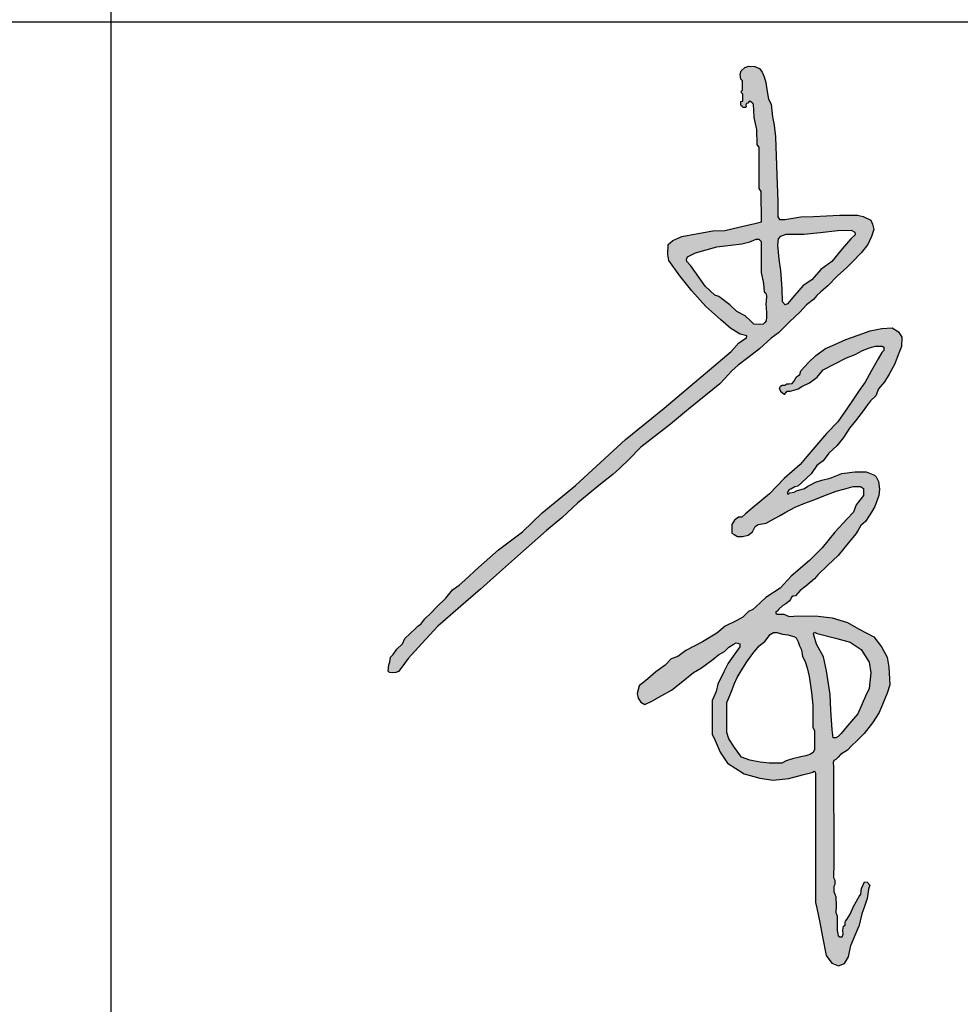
# Model space of a CAD drawing. Extents: x -302077 to 107904, y -9283 to 295706.
# Tile 28 of 256: x -169696 to -168971, y 2160 to 2919. Entities that reach past the tile are written whole.
import ezdxf

# ---------------------------------------------------------------- set-up
doc = ezdxf.new("R2010")
doc.units = 0
doc.header["$LTSCALE"] = 500
doc.header["$MEASUREMENT"] = 0
doc.layers.get('0').update_dxf_attribs({"linetype": 'CONTINUOUS'})
doc.layers.add('PUB_TITLE', color=4, linetype='CONTINUOUS')

# ---------------------------------------------------------------- blocks, each defined once
blk = doc.blocks.new('常凤杰')
h = blk.add_hatch(color=1)
h.paths.add_polyline_path([(-52.97, 629.66), (-52.66, 635.16), (-50.41, 637.63), (-45.91, 639.21), (-30.51, 639.21), (-16.01, 640.78), (-0.61, 642.45), (10.85, 642.8), (14.22, 641.11), (14.56, 638.76), (10.74, 635.27), (3.21, 626.4), (-6.07, 615.47), (-15.45, 608.31), (-23.43, 599.44), (-31.08, 594.5), (-38.47, 585.64), (-44.62, 578.3), (-46.71, 577.61), (-48.99, 580.18), (-49.39, 591.39), (-50.54, 607.6), (-51.97, 617.44)], flags=16)
h.paths.add_polyline_path([(-71.98, 634.9), (-69.77, 634.93), (-67.58, 632.91), (-67.58, 625.96), (-67.58, 616.98), (-67.58, 605.81), (-65.56, 596.11), (-64.95, 588.99), (-63.68, 587.72), (-63.11, 585.2), (-63.36, 580.58), (-63.5, 578.07), (-63.11, 571.17), (-62.87, 566.83), (-63.36, 563.65), (-64.38, 562.13), (-65.96, 560.61), (-69.31, 560.3), (-74.11, 560.74), (-76.64, 563.08), (-81.73, 567.78), (-89.04, 571.61), (-95.04, 577.55), (-104.78, 584.63), (-108.23, 585.96), (-116.72, 593.89), (-122.13, 601.64), (-129.1, 611.62), (-132.64, 615.28), (-132.92, 617.12), (-132.14, 619.41), (-124.94, 622.87), (-115.61, 625.54), (-106.31, 628.22), (-94.29, 629.67), (-84.69, 630.84), (-77.47, 632.58)], flags=16)
h.paths.add_polyline_path([(-325.56, 317.92), (-350.16, 296.74), (-364.12, 281.52), (-376.1, 268.46), (-382.58, 259.71), (-384.49, 257.13), (-386.67, 256.21), (-389.59, 256.06), (-392.31, 256.12), (-393.41, 257.54), (-392.91, 263.05), (-392.11, 265.65), (-391.61, 269.75), (-389.21, 271.95), (-386.01, 276.65), (-381.11, 281.45), (-378.91, 285.95), (-374.5, 290.14), (-369.66, 294.77), (-367.24, 297.08), (-364.9, 298.44), (-361.6, 303.14), (-356.09, 308.48), (-351.18, 313.48), (-343.08, 321.08), (-337.28, 328.57), (-333.58, 331.07), (-331.37, 332.56), (-326.47, 337.07), (-314.58, 348.11), (-297.07, 363.46), (-276.25, 379.23), (-259.12, 395.65), (-229.77, 419.75), (-186.16, 459.95), (-152.49, 487.27), (-93.94, 536.68), (-87.27, 544.24), (-80.49, 548.55), (-80.3, 550.42), (-85.99, 551.99), (-94.24, 556.79), (-102.94, 564.42), (-116.1, 575.95), (-128.37, 589.84), (-138.73, 602.7), (-148.31, 616.2), (-149.1, 621.53), (-148.77, 630.22), (-144.84, 633.67), (-136.99, 637.12), (-124.43, 639.47), (-109.78, 642.22), (-99.31, 642.3), (-87.06, 645.28), (-79.66, 647.08), (-73.18, 648.66), (-67.41, 650.06), (-67.73, 676.56), (-69.46, 679.07), (-69.46, 689.74), (-69.4, 715.31), (-71.07, 717.24), (-71.35, 730.82), (-73.7, 741.21), (-74.38, 752.79), (-75.62, 753.89), (-77.49, 755.47), (-78.54, 754.9), (-79.35, 753.61), (-80.36, 753.46), (-80.98, 752.36), (-80.74, 750.5), (-81.22, 749.83), (-83.56, 749.88), (-84.13, 750.93), (-85, 751.45), (-85.52, 752.94), (-85.28, 755.09), (-83.56, 755.52), (-83.56, 758.74), (-83.55, 761.61), (-84.85, 762.61), (-85.14, 764), (-83.84, 765), (-83.95, 770.61), (-83.99, 773.25), (-85.51, 774.52), (-85.99, 779.15), (-85.27, 782.04), (-82.02, 784.99), (-78.53, 785.95), (-73.23, 785.83), (-69.25, 784.03), (-66.9, 780.72), (-65.16, 776.57), (-63.65, 771.63), (-62.69, 765.61), (-61.34, 757.17), (-58.96, 752.79), (-57.71, 741.85), (-56.17, 734.44), (-55.21, 724.24), (-53.95, 690.74), (-53.09, 667.71), (-53.09, 654.37), (-51.56, 652.08), (-46.97, 651.91), (-41.61, 652.84), (-33.11, 654.29), (-21.96, 654.8), (0.66, 655.9), (16.56, 655.9), (21.49, 654.8), (28.04, 651.57), (29.74, 647.83), (30.85, 643.32), (28.81, 637.29), (25.41, 630.27), (19.63, 623.04), (12.06, 615.14), (7.12, 609.98), (-1.12, 602.9), (-9.46, 594.06), (-15.67, 588.79), (-19.14, 585.63), (-21.84, 582.26), (-27.92, 577.53), (-33.78, 571.23), (-42.79, 562.52), (-52.56, 553.08), (-58.87, 548.36), (-69.01, 539.06), (-79.37, 531.1), (-87.85, 524.72), (-93.31, 519.95), (-99.56, 512.98), (-103.64, 508.42), (-116.01, 498.7), (-131.14, 486.34), (-147, 473.25), (-157.34, 465.16), (-172.73, 453.14), (-183.41, 442.48), (-191.28, 434.62), (-197.34, 429.4), (-209.47, 419.55), (-217.9, 412.72), (-227.92, 404.58), (-241.69, 391.42), (-255.26, 380.26), (-275.18, 362.59), (-298.98, 341.5), (-312.95, 329.11)])
h = blk.add_hatch(color=1)
h.paths.add_polyline_path([(-20.18, 291.36), (-19.89, 290.68), (-2.73, 286.15), (9.99, 282.7), (19.75, 276.29), (26.75, 265.26), (28.04, 255.99), (26.57, 242.43), (23.61, 235.55), (20.7, 228.79), (16.82, 220.15), (7.59, 209.28), (2.17, 202.89), (-0.33, 200.4), (-2.33, 199.27), (-4.68, 199.27), (-5.64, 206.23), (-6.69, 223.46), (-7.52, 237.16), (-10.44, 257.63), (-13.14, 269.99), (-19.24, 281.04), (-21.5, 288.08), (-21.86, 289.92), (-21.61, 290.87)], flags=16)
h.paths.add_polyline_path([(-64.46, 283.47), (-59.77, 289.32), (-56.85, 291.35), (-53.82, 291.35), (-51.93, 290.53), (-49.08, 289.67), (-44.44, 289.08), (-39.26, 287.64), (-36.95, 286.51), (-35.31, 283.18), (-34.14, 279.68), (-32.52, 276.11), (-31.42, 270.28), (-29.29, 265.74), (-27.47, 260.25), (-25.75, 252.9), (-25.16, 248.99), (-23.63, 238.79), (-22.63, 227.79), (-22.63, 217.41), (-22.63, 208.09), (-20.99, 205.62), (-20.99, 197.71), (-20.99, 188.98), (-22.14, 186.34), (-25.27, 184.7), (-28.57, 183.49), (-32.97, 182.44), (-40.3, 180.7), (-45.95, 179.01), (-49.63, 177.19), (-60.68, 177.19), (-68.48, 177.8), (-77.55, 179.61), (-84.97, 182.19), (-91.07, 190.7), (-95.85, 198.43), (-97.61, 203.7), (-97.61, 215.23), (-97.61, 230.15), (-95.08, 236.13), (-93.26, 240.45), (-91.29, 246.07), (-88.6, 251.95), (-85.19, 257.61), (-80.07, 265.65), (-74.8, 272.85), (-69.41, 279.49)], flags=16)
h.paths.add_polyline_path([(-19.02, 50.48), (-16.52, 37.86), (-14.03, 25.32), (-10.8, 9.06), (-5.92, 2.39), (0, 0), (5.12, 1.93), (8.65, 7.73), (10.59, 17.86), (17.79, 34.43), (20.42, 45.41), (22.58, 51.88), (24.93, 58.92), (26.15, 67.09), (27.28, 70.56), (25.03, 73.19), (22.68, 73.28), (19.86, 67.65), (19.46, 62.73), (18.08, 60.42), (12.9, 51.84), (10.03, 45.21), (7.32, 40.43), (5.89, 38.87), (5.69, 37.77), (5.6, 35.47), (4.31, 34.69), (3.92, 33.01), (3.81, 31.23), (3.85, 27.73), (3.13, 25.44), (1.13, 25.18), (-0.35, 26.11), (-0.73, 27.97), (-1.31, 30.75), (-1.3, 34.48), (-1.29, 40.2), (-1.28, 43.78), (-1.88, 45.01), (-2.5, 46.28), (-2.22, 52.43), (-2.35, 60.14), (-4.21, 64.79), (-4.14, 69.31), (-3.28, 70.97), (-3.35, 74.76), (-4.41, 77.29), (-4.14, 89.69), (-4.27, 116.41), (-4.43, 150.78), (-4.54, 173.52), (-4.65, 177.57), (-4.28, 179.33), (-2.46, 180.25), (-0.49, 182.37), (1.59, 184.61), (7.73, 188.47), (11.35, 192.09), (16.21, 196.95), (22.33, 203.06), (29.48, 212.18), (35.42, 221.31), (42.48, 238.09), (44.72, 245.57), (43.88, 260.78), (42.38, 269.61), (37.56, 278.73), (30.64, 287.56), (17.3, 294.54), (7.64, 300.05), (-5.78, 303.94), (-17.95, 305.45), (-35.08, 305.7), (-43.11, 305.32), (-47.78, 307.37), (-53.7, 307.21), (-54.8, 308.03), (-54.88, 309.37), (-53.55, 309.99), (-52.13, 311.56), (-48.72, 314.89), (-46.05, 316.38), (-43.34, 318.64), (-42.06, 320.07), (-41.09, 322.16), (-39.75, 323.03), (-37.6, 323.37), (-33.51, 327.94), (-28.75, 331.81), (-21.08, 338.06), (-18.28, 341.67), (-9.63, 349.68), (-0.4, 358.5), (8.34, 369.26), (15.01, 377.46), (17.04, 380.62), (19.3, 384.56), (23.36, 388.06), (28.83, 396.47), (31.71, 401.43), (35.27, 410.94), (35.83, 416.35), (34.81, 423.24), (32.89, 427.19), (31.43, 428.54), (23.98, 431.7), (14.15, 431.7), (2.81, 430.06), (-7.3, 426.17), (-14.74, 424.29), (-20.16, 422.67), (-23.91, 420.6), (-26.88, 418.93), (-29.9, 416.88), (-36.78, 415.13), (-38.87, 413.76), (-42.57, 413.31), (-43.52, 412.34), (-44.45, 412.21), (-44.93, 413.18), (-44.05, 414.73), (-43.3, 416.06), (-41.7, 416.51), (-38.33, 418.46), (-35.73, 419.13), (-32.17, 422.41), (-24.05, 429.9), (-18.99, 436.98), (-13.56, 441.12), (-8.41, 448.01), (-1.6, 454.27), (4.19, 461.53), (9.49, 469.78), (14.64, 476.25), (20.48, 483.6), (25.28, 490.05), (27.97, 493.66), (32.48, 498.09), (34.94, 504.07), (40.15, 510.34), (44.04, 516.94), (48.96, 525.3), (52.65, 535.13), (54.87, 541.2), (55.19, 549.15), (52.4, 553.82), (46.75, 557.42), (37.89, 556.77), (27.5, 554.83), (17.14, 551.11), (6.3, 547.23), (-3.36, 542.84), (-11.34, 539.21), (-19.95, 533.31), (-26.26, 527.24), (-33.15, 519.95), (-33.97, 516.59), (-36.76, 514.62), (-39.14, 510.44), (-40.62, 508.74), (-43.08, 508.56), (-45.29, 508.39), (-47.01, 507.41), (-49.23, 507.33), (-50.7, 506.35), (-51.52, 504.13), (-50.65, 502.07), (-49.05, 500.7), (-47.71, 499.53), (-46.88, 499.53), (-46.15, 500.48), (-44.9, 502.11), (-42.31, 502.11), (-38.1, 503.3), (-35.2, 504.13), (-32.08, 506.13), (-25.34, 509.39), (-18.67, 514.39), (-13.52, 520.7), (-3.29, 525.92), (6.91, 531.13), (14.5, 534.08), (20.81, 537.7), (27.12, 539.8), (32.28, 541.52), (37.93, 541.52), (39.45, 540.38), (39.45, 537.7), (37.71, 535.82), (34.52, 530.24), (28.34, 519.44), (23.19, 510.02), (18.07, 502.62), (10.83, 492.05), (-0.61, 475.35), (-10.73, 465.13), (-27.68, 445.06), (-33.63, 438.01), (-47.53, 425.63), (-60.47, 412.46), (-75.45, 399.72), (-81.22, 394.82), (-84.45, 392.08), (-87.58, 392.08), (-90.99, 389.23), (-93.35, 385.65), (-93.35, 377.93), (-91.16, 376.71), (-88.34, 375.15), (-83.91, 375.15), (-79.03, 376.22), (-75.29, 379.15), (-72.77, 383.86), (-70.33, 385.65), (-63.33, 386.79), (-58.53, 389.39), (-51.78, 393.13), (-46.09, 396.29), (-37.92, 400.81), (-29.48, 404.11), (-20.72, 407.54), (-12.88, 410.61), (-2.23, 414.78), (4.44, 416.55), (12.65, 418.73), (19.12, 418.73), (21.81, 416.88), (21.81, 413.71), (21.81, 410.95), (19.77, 408.34), (15.38, 402.82), (13.1, 396.47), (7.41, 390.46), (-3.44, 379), (-14.48, 365.09), (-25.57, 354.06), (-41.43, 340.31), (-51.2, 329.91), (-63.48, 321.86), (-72.44, 313.68), (-75.06, 311.29), (-78.79, 309.61), (-83.75, 304.57), (-89.45, 301.32), (-99.05, 296.69), (-106.37, 290.67), (-118.9, 283.19), (-133.57, 275.42), (-140.41, 270.3), (-146.18, 268.18), (-151.39, 262.57), (-159.77, 256.8), (-166.77, 250.86), (-174.2, 244.56), (-176.06, 237.97), (-175.08, 233.91), (-172.88, 230.41), (-169.3, 228.38), (-163.04, 231.23), (-154.33, 236.1), (-145.95, 240.8), (-137.57, 247.65), (-126.86, 256.4), (-119.92, 260.33), (-109.81, 267.51), (-105.01, 271.74), (-99.64, 274.75), (-95.98, 278.49), (-91.99, 280.68), (-89.42, 282.1), (-86.3, 281.25), (-86.3, 278.73), (-90.69, 272.55), (-96.5, 264.38), (-100.21, 256.86), (-105.5, 246.13), (-106.88, 239.7), (-109.08, 235.07), (-110.54, 231.9), (-110.54, 215.15), (-110.54, 202.53), (-107.95, 196.81), (-103.38, 186.73), (-97.01, 177.17), (-82.57, 167.68), (-68.9, 163.91), (-57.06, 162.21), (-43.53, 163.65), (-31.55, 166.77), (-22.35, 169.17), (-21.55, 170.06), (-20.6, 169.62), (-20.25, 167.7), (-20.25, 164.58), (-20.25, 142.29), (-20.25, 115.45), (-20.25, 72.32), (-20.25, 55.26)])
at = {"color": 1}
for p, q in [((-85.27, 782.04), (-82.02, 784.99)), ((-82.02, 784.99), (-78.53, 785.95)), ((-78.53, 785.95), (-73.23, 785.83)), ((-73.23, 785.83), (-69.25, 784.03)), ((-69.25, 784.03), (-66.9, 780.72)), ((-85.99, 779.15), (-85.27, 782.04)), ((-85.51, 774.52), (-85.99, 779.15)), ((-83.99, 773.25), (-85.51, 774.52)), ((-66.9, 780.72), (-65.16, 776.57)), ((-65.16, 776.57), (-63.65, 771.63)), ((-83.95, 770.61), (-83.99, 773.25)), ((-83.84, 765), (-83.95, 770.61)), ((-63.65, 771.63), (-62.69, 765.61)), ((-85.14, 764), (-83.84, 765)), ((-84.85, 762.61), (-85.14, 764)), ((-83.55, 761.61), (-84.85, 762.61)), ((-83.56, 758.74), (-83.55, 761.61)), ((-83.56, 755.52), (-83.56, 758.74)), ((-62.69, 765.61), (-61.34, 757.17)), ((-61.34, 757.17), (-58.96, 752.79)), ((-85.52, 752.94), (-85.28, 755.09)), ((-85, 751.45), (-85.52, 752.94)), ((-85.28, 755.09), (-83.56, 755.52)), ((-84.13, 750.93), (-85, 751.45)), ((-83.56, 749.88), (-84.13, 750.93)), ((-81.22, 749.83), (-83.56, 749.88)), ((-80.74, 750.5), (-81.22, 749.83)), ((-80.36, 753.46), (-80.98, 752.36)), ((-80.98, 752.36), (-80.74, 750.5)), ((-79.35, 753.61), (-80.36, 753.46)), ((-78.54, 754.9), (-79.35, 753.61)), ((-77.49, 755.47), (-78.54, 754.9)), ((-75.62, 753.89), (-77.49, 755.47)), ((-74.38, 752.79), (-75.62, 753.89)), ((-73.7, 741.21), (-74.38, 752.79)), ((-58.96, 752.79), (-57.71, 741.85)), ((-71.35, 730.82), (-73.7, 741.21)), ((-57.71, 741.85), (-56.17, 734.44)), ((-56.17, 734.44), (-55.21, 724.24)), ((-71.07, 717.24), (-71.35, 730.82)), ((-55.21, 724.24), (-53.95, 690.74)), ((-69.4, 715.31), (-71.07, 717.24)), ((-69.46, 689.74), (-69.4, 715.31)), ((-69.46, 679.07), (-69.46, 689.74)), ((-53.95, 690.74), (-53.09, 667.71)), ((-67.73, 676.56), (-69.46, 679.07)), ((-67.41, 650.06), (-67.73, 676.56)), ((-53.09, 667.71), (-53.09, 654.37)), ((-53.09, 654.37), (-51.56, 652.08)), ((-41.61, 652.84), (-33.11, 654.29)), ((-33.11, 654.29), (-21.96, 654.8)), ((-21.96, 654.8), (0.66, 655.9)), ((0.66, 655.9), (16.56, 655.9)), ((16.56, 655.9), (21.49, 654.8)), ((21.49, 654.8), (28.04, 651.57)), ((-99.31, 642.3), (-87.06, 645.28)), ((-87.06, 645.28), (-79.66, 647.08)), ((-79.66, 647.08), (-73.18, 648.66)), ((-73.18, 648.66), (-67.41, 650.06)), ((-51.56, 652.08), (-46.97, 651.91)), ((-46.97, 651.91), (-41.61, 652.84)), ((28.04, 651.57), (29.74, 647.83)), ((29.74, 647.83), (30.85, 643.32)), ((-144.84, 633.67), (-136.99, 637.12)), ((-136.99, 637.12), (-124.43, 639.47)), ((-124.43, 639.47), (-109.78, 642.22)), ((-109.78, 642.22), (-99.31, 642.3)), ((-52.66, 635.16), (-50.41, 637.63)), ((-50.41, 637.63), (-45.91, 639.21)), ((-45.91, 639.21), (-30.51, 639.21)), ((-30.51, 639.21), (-16.01, 640.78)), ((-16.01, 640.78), (-0.61, 642.45)), ((-0.61, 642.45), (10.85, 642.8)), ((14.56, 638.76), (10.74, 635.27)), ((10.85, 642.8), (14.22, 641.11)), ((14.22, 641.11), (14.56, 638.76)), ((28.81, 637.29), (25.41, 630.27)), ((30.85, 643.32), (28.81, 637.29)), ((-149.1, 621.53), (-148.77, 630.22)), ((-148.77, 630.22), (-144.84, 633.67)), ((-115.61, 625.54), (-106.31, 628.22)), ((-106.31, 628.22), (-94.29, 629.67)), ((-94.29, 629.67), (-84.69, 630.84)), ((-84.69, 630.84), (-77.47, 632.58)), ((-77.47, 632.58), (-71.98, 634.9)), ((-71.98, 634.9), (-69.77, 634.93)), ((-69.77, 634.93), (-67.58, 632.91)), ((-67.58, 632.91), (-67.58, 625.96)), ((-52.97, 629.66), (-52.66, 635.16)), ((-51.97, 617.44), (-52.97, 629.66)), ((10.74, 635.27), (3.21, 626.4)), ((25.41, 630.27), (19.63, 623.04)), ((-148.31, 616.2), (-149.1, 621.53)), ((-132.92, 617.12), (-132.14, 619.41)), ((-132.14, 619.41), (-124.94, 622.87)), ((-124.94, 622.87), (-115.61, 625.54)), ((-67.58, 625.96), (-67.58, 616.98)), ((3.21, 626.4), (-6.07, 615.47)), ((19.63, 623.04), (12.06, 615.14)), ((-138.73, 602.7), (-148.31, 616.2)), ((-132.64, 615.28), (-132.92, 617.12)), ((-129.1, 611.62), (-132.64, 615.28)), ((-122.13, 601.64), (-129.1, 611.62)), ((-67.58, 616.98), (-67.58, 605.81)), ((-50.54, 607.6), (-51.97, 617.44)), ((-6.07, 615.47), (-15.45, 608.31)), ((12.06, 615.14), (7.12, 609.98)), ((-128.37, 589.84), (-138.73, 602.7)), ((-67.58, 605.81), (-65.56, 596.11)), ((-49.39, 591.39), (-50.54, 607.6)), ((-15.45, 608.31), (-23.43, 599.44)), ((-1.12, 602.9), (-9.46, 594.06)), ((7.12, 609.98), (-1.12, 602.9)), ((-116.72, 593.89), (-122.13, 601.64)), ((-108.23, 585.96), (-116.72, 593.89)), ((-65.56, 596.11), (-64.95, 588.99)), ((-31.08, 594.5), (-38.47, 585.64)), ((-23.43, 599.44), (-31.08, 594.5)), ((-9.46, 594.06), (-15.67, 588.79)), ((-116.1, 575.95), (-128.37, 589.84)), ((-104.78, 584.63), (-108.23, 585.96)), ((-64.95, 588.99), (-63.68, 587.72)), ((-63.68, 587.72), (-63.11, 585.2)), ((-63.11, 585.2), (-63.36, 580.58)), ((-48.99, 580.18), (-49.39, 591.39)), ((-38.47, 585.64), (-44.62, 578.3)), ((-19.14, 585.63), (-21.84, 582.26)), ((-15.67, 588.79), (-19.14, 585.63)), ((-95.04, 577.55), (-104.78, 584.63)), ((-89.04, 571.61), (-95.04, 577.55)), ((-63.36, 580.58), (-63.5, 578.07)), ((-63.5, 578.07), (-63.11, 571.17)), ((-46.71, 577.61), (-48.99, 580.18)), ((-44.62, 578.3), (-46.71, 577.61)), ((-27.92, 577.53), (-33.78, 571.23)), ((-21.84, 582.26), (-27.92, 577.53)), ((-102.94, 564.42), (-116.1, 575.95)), ((-81.73, 567.78), (-89.04, 571.61)), ((-76.64, 563.08), (-81.73, 567.78)), ((-63.11, 571.17), (-62.87, 566.83)), ((-33.78, 571.23), (-42.79, 562.52)), ((-94.24, 556.79), (-102.94, 564.42)), ((-74.11, 560.74), (-76.64, 563.08)), ((-69.31, 560.3), (-74.11, 560.74)), ((-65.96, 560.61), (-69.31, 560.3)), ((-64.38, 562.13), (-65.96, 560.61)), ((-63.36, 563.65), (-64.38, 562.13)), ((-62.87, 566.83), (-63.36, 563.65)), ((-42.79, 562.52), (-52.56, 553.08)), ((-85.99, 551.99), (-94.24, 556.79)), ((-80.3, 550.42), (-85.99, 551.99)), ((-52.56, 553.08), (-58.87, 548.36)), ((6.3, 547.23), (17.14, 551.11)), ((17.14, 551.11), (27.5, 554.83)), ((27.5, 554.83), (37.89, 556.77)), ((37.89, 556.77), (46.75, 557.42)), ((46.75, 557.42), (52.4, 553.82)), ((52.4, 553.82), (55.19, 549.15)), ((-93.94, 536.68), (-87.27, 544.24)), ((-87.27, 544.24), (-80.49, 548.55)), ((-80.49, 548.55), (-80.3, 550.42)), ((-58.87, 548.36), (-69.01, 539.06)), ((-11.34, 539.21), (-3.36, 542.84)), ((-3.36, 542.84), (6.3, 547.23)), ((55.19, 549.15), (54.87, 541.2)), ((-152.49, 487.27), (-93.94, 536.68)), ((-69.01, 539.06), (-79.37, 531.1)), ((-19.95, 533.31), (-11.34, 539.21)), ((6.91, 531.13), (14.5, 534.08)), ((14.5, 534.08), (20.81, 537.7)), ((20.81, 537.7), (27.12, 539.8)), ((27.12, 539.8), (32.28, 541.52)), ((32.28, 541.52), (37.93, 541.52)), ((37.71, 535.82), (34.52, 530.24)), ((39.45, 537.7), (37.71, 535.82)), ((37.93, 541.52), (39.45, 540.38)), ((39.45, 540.38), (39.45, 537.7)), ((52.65, 535.13), (48.96, 525.3)), ((54.87, 541.2), (52.65, 535.13)), ((-79.37, 531.1), (-87.85, 524.72)), ((-33.15, 519.95), (-26.26, 527.24)), ((-26.26, 527.24), (-19.95, 533.31)), ((-13.52, 520.7), (-3.29, 525.92)), ((-3.29, 525.92), (6.91, 531.13)), ((34.52, 530.24), (28.34, 519.44)), ((48.96, 525.3), (44.04, 516.94)), ((-93.31, 519.95), (-99.56, 512.98)), ((-87.85, 524.72), (-93.31, 519.95)), ((-36.76, 514.62), (-33.97, 516.59)), ((-33.97, 516.59), (-33.15, 519.95)), ((-18.67, 514.39), (-13.52, 520.7)), ((28.34, 519.44), (23.19, 510.02)), ((44.04, 516.94), (40.15, 510.34)), ((-103.64, 508.42), (-116.01, 498.7)), ((-99.56, 512.98), (-103.64, 508.42)), ((-47.01, 507.41), (-45.29, 508.39)), ((-45.29, 508.39), (-43.08, 508.56)), ((-43.08, 508.56), (-40.62, 508.74)), ((-40.62, 508.74), (-39.14, 510.44)), ((-39.14, 510.44), (-36.76, 514.62)), ((-32.08, 506.13), (-25.34, 509.39)), ((-25.34, 509.39), (-18.67, 514.39)), ((23.19, 510.02), (18.07, 502.62)), ((40.15, 510.34), (34.94, 504.07)), ((-51.52, 504.13), (-50.7, 506.35)), ((-51.52, 504.13), (-50.65, 502.07)), ((-50.7, 506.35), (-49.23, 507.33)), ((-50.65, 502.07), (-49.05, 500.7)), ((-49.23, 507.33), (-47.01, 507.41)), ((-49.05, 500.7), (-47.71, 499.53)), ((-47.71, 499.53), (-46.88, 499.53)), ((-46.88, 499.53), (-46.15, 500.48)), ((-46.15, 500.48), (-44.9, 502.11)), ((-44.9, 502.11), (-42.31, 502.11)), ((-42.31, 502.11), (-38.1, 503.3)), ((-38.1, 503.3), (-35.2, 504.13)), ((-35.2, 504.13), (-32.08, 506.13)), ((18.07, 502.62), (10.83, 492.05)), ((34.94, 504.07), (32.48, 498.09)), ((-116.01, 498.7), (-131.14, 486.34)), ((10.83, 492.05), (-0.61, 475.35)), ((27.97, 493.66), (25.28, 490.05)), ((32.48, 498.09), (27.97, 493.66)), ((-186.16, 459.95), (-152.49, 487.27)), ((-131.14, 486.34), (-147, 473.25)), ((20.48, 483.6), (14.64, 476.25)), ((25.28, 490.05), (20.48, 483.6)), ((-147, 473.25), (-157.34, 465.16)), ((-0.61, 475.35), (-10.73, 465.13)), ((14.64, 476.25), (9.49, 469.78)), ((-157.34, 465.16), (-172.73, 453.14)), ((-10.73, 465.13), (-27.68, 445.06)), ((9.49, 469.78), (4.19, 461.53)), ((-229.77, 419.75), (-186.16, 459.95)), ((4.19, 461.53), (-1.6, 454.27)), ((-172.73, 453.14), (-183.41, 442.48)), ((-8.41, 448.01), (-13.56, 441.12)), ((-1.6, 454.27), (-8.41, 448.01)), ((-183.41, 442.48), (-191.28, 434.62)), ((-27.68, 445.06), (-33.63, 438.01)), ((-13.56, 441.12), (-18.99, 436.98)), ((-191.28, 434.62), (-197.34, 429.4)), ((-33.63, 438.01), (-47.53, 425.63)), ((-18.99, 436.98), (-24.05, 429.9)), ((2.81, 430.06), (14.15, 431.7)), ((14.15, 431.7), (23.98, 431.7)), ((23.98, 431.7), (31.43, 428.54)), ((-197.34, 429.4), (-209.47, 419.55)), ((-47.53, 425.63), (-60.47, 412.46)), ((-32.17, 422.41), (-35.73, 419.13)), ((-24.05, 429.9), (-32.17, 422.41)), ((-23.91, 420.6), (-20.16, 422.67)), ((-20.16, 422.67), (-14.74, 424.29)), ((-14.74, 424.29), (-7.3, 426.17)), ((-7.3, 426.17), (2.81, 430.06)), ((31.43, 428.54), (32.89, 427.19)), ((32.89, 427.19), (34.81, 423.24)), ((34.81, 423.24), (35.83, 416.35)), ((-259.12, 395.65), (-229.77, 419.75)), ((-209.47, 419.55), (-217.9, 412.72)), ((-44.05, 414.73), (-44.93, 413.18)), ((-44.93, 413.18), (-44.45, 412.21)), ((-43.3, 416.06), (-44.05, 414.73)), ((-43.52, 412.34), (-42.57, 413.31)), ((-41.7, 416.51), (-43.3, 416.06)), ((-42.57, 413.31), (-38.87, 413.76)), ((-38.33, 418.46), (-41.7, 416.51)), ((-38.87, 413.76), (-36.78, 415.13)), ((-35.73, 419.13), (-38.33, 418.46)), ((-36.78, 415.13), (-29.9, 416.88)), ((-29.9, 416.88), (-26.88, 418.93)), ((-26.88, 418.93), (-23.91, 420.6)), ((-12.88, 410.61), (-2.23, 414.78)), ((-2.23, 414.78), (4.44, 416.55)), ((4.44, 416.55), (12.65, 418.73)), ((12.65, 418.73), (19.12, 418.73)), ((19.12, 418.73), (21.81, 416.88)), ((21.81, 416.88), (21.81, 413.71)), ((21.81, 413.71), (21.81, 410.95)), ((35.83, 416.35), (35.27, 410.94)), ((-227.92, 404.58), (-241.69, 391.42)), ((-217.9, 412.72), (-227.92, 404.58)), ((-60.47, 412.46), (-75.45, 399.72)), ((-44.45, 412.21), (-43.52, 412.34)), ((-29.48, 404.11), (-20.72, 407.54)), ((-20.72, 407.54), (-12.88, 410.61)), ((19.77, 408.34), (15.38, 402.82)), ((21.81, 410.95), (19.77, 408.34)), ((35.27, 410.94), (31.71, 401.43)), ((-75.45, 399.72), (-81.22, 394.82)), ((-51.78, 393.13), (-46.09, 396.29)), ((-46.09, 396.29), (-37.92, 400.81)), ((-37.92, 400.81), (-29.48, 404.11)), ((13.1, 396.47), (7.41, 390.46)), ((15.38, 402.82), (13.1, 396.47)), ((28.83, 396.47), (23.36, 388.06)), ((31.71, 401.43), (28.83, 396.47)), ((-276.25, 379.23), (-259.12, 395.65)), ((-241.69, 391.42), (-255.26, 380.26)), ((-90.99, 389.23), (-93.35, 385.65)), ((-87.58, 392.08), (-90.99, 389.23)), ((-84.45, 392.08), (-87.58, 392.08)), ((-81.22, 394.82), (-84.45, 392.08)), ((-63.33, 386.79), (-58.53, 389.39)), ((-58.53, 389.39), (-51.78, 393.13)), ((7.41, 390.46), (-3.44, 379)), ((23.36, 388.06), (19.3, 384.56)), ((-297.07, 363.46), (-276.25, 379.23)), ((-255.26, 380.26), (-275.18, 362.59)), ((-93.35, 385.65), (-93.35, 377.93)), ((-79.03, 376.22), (-75.29, 379.15)), ((-75.29, 379.15), (-72.77, 383.86)), ((-72.77, 383.86), (-70.33, 385.65)), ((-70.33, 385.65), (-63.33, 386.79)), ((-3.44, 379), (-14.48, 365.09)), ((17.04, 380.62), (15.01, 377.46)), ((19.3, 384.56), (17.04, 380.62)), ((-93.35, 377.93), (-91.16, 376.71)), ((-91.16, 376.71), (-88.34, 375.15)), ((-88.34, 375.15), (-83.91, 375.15)), ((-83.91, 375.15), (-79.03, 376.22)), ((15.01, 377.46), (8.34, 369.26)), ((-314.58, 348.11), (-297.07, 363.46)), ((-275.18, 362.59), (-298.98, 341.5)), ((-14.48, 365.09), (-25.57, 354.06)), ((8.34, 369.26), (-0.4, 358.5)), ((-25.57, 354.06), (-41.43, 340.31)), ((-0.4, 358.5), (-9.63, 349.68)), ((-326.47, 337.07), (-314.58, 348.11)), ((-9.63, 349.68), (-18.28, 341.67)), ((-331.37, 332.56), (-326.47, 337.07)), ((-298.98, 341.5), (-312.95, 329.11)), ((-41.43, 340.31), (-51.2, 329.91)), ((-21.08, 338.06), (-28.75, 331.81)), ((-18.28, 341.67), (-21.08, 338.06)), ((-343.08, 321.08), (-337.28, 328.57)), ((-337.28, 328.57), (-333.58, 331.07)), ((-333.58, 331.07), (-331.37, 332.56)), ((-312.95, 329.11), (-325.56, 317.92)), ((-51.2, 329.91), (-63.48, 321.86)), ((-33.51, 327.94), (-37.6, 323.37)), ((-28.75, 331.81), (-33.51, 327.94)), ((-351.18, 313.48), (-343.08, 321.08)), ((-63.48, 321.86), (-72.44, 313.68)), ((-43.34, 318.64), (-46.05, 316.38)), ((-42.06, 320.07), (-43.34, 318.64)), ((-41.09, 322.16), (-42.06, 320.07)), ((-39.75, 323.03), (-41.09, 322.16)), ((-37.6, 323.37), (-39.75, 323.03)), ((-356.09, 308.48), (-351.18, 313.48)), ((-325.56, 317.92), (-350.16, 296.74)), ((-75.06, 311.29), (-78.79, 309.61)), ((-72.44, 313.68), (-75.06, 311.29)), ((-53.55, 309.99), (-54.88, 309.37)), ((-52.13, 311.56), (-53.55, 309.99)), ((-48.72, 314.89), (-52.13, 311.56)), ((-46.05, 316.38), (-48.72, 314.89)), ((-364.9, 298.44), (-361.6, 303.14)), ((-361.6, 303.14), (-356.09, 308.48)), ((-89.45, 301.32), (-99.05, 296.69)), ((-83.75, 304.57), (-89.45, 301.32)), ((-78.79, 309.61), (-83.75, 304.57)), ((-54.88, 309.37), (-54.8, 308.03)), ((-54.8, 308.03), (-53.7, 307.21)), ((-53.7, 307.21), (-47.78, 307.37)), ((-47.78, 307.37), (-43.11, 305.32)), ((-43.11, 305.32), (-35.08, 305.7)), ((-35.08, 305.7), (-17.95, 305.45)), ((-17.95, 305.45), (-5.78, 303.94)), ((-5.78, 303.94), (7.64, 300.05)), ((-374.5, 290.14), (-369.66, 294.77)), ((-369.66, 294.77), (-367.24, 297.08)), ((-367.24, 297.08), (-364.9, 298.44)), ((-350.16, 296.74), (-364.12, 281.52)), ((-99.05, 296.69), (-106.37, 290.67)), ((7.64, 300.05), (17.3, 294.54)), ((17.3, 294.54), (30.64, 287.56)), ((-381.11, 281.45), (-378.91, 285.95)), ((-378.91, 285.95), (-374.5, 290.14)), ((-106.37, 290.67), (-118.9, 283.19)), ((-64.46, 283.47), (-59.77, 289.32)), ((-59.77, 289.32), (-56.85, 291.35)), ((-56.85, 291.35), (-53.82, 291.35)), ((-53.82, 291.35), (-51.93, 290.53)), ((-51.93, 290.53), (-49.08, 289.67)), ((-49.08, 289.67), (-44.44, 289.08)), ((-44.44, 289.08), (-39.26, 287.64)), ((-39.26, 287.64), (-36.95, 286.51)), ((-36.95, 286.51), (-35.31, 283.18)), ((-21.86, 289.92), (-21.61, 290.87)), ((-21.5, 288.08), (-21.86, 289.92)), ((-21.61, 290.87), (-20.18, 291.36)), ((-19.24, 281.04), (-21.5, 288.08)), ((-20.18, 291.36), (-19.89, 290.68)), ((-19.89, 290.68), (-2.73, 286.15)), ((-2.73, 286.15), (9.99, 282.7)), ((30.64, 287.56), (37.56, 278.73)), ((-389.21, 271.95), (-386.01, 276.65)), ((-386.01, 276.65), (-381.11, 281.45)), ((-364.12, 281.52), (-376.1, 268.46)), ((-133.57, 275.42), (-140.41, 270.3)), ((-118.9, 283.19), (-133.57, 275.42)), ((-99.64, 274.75), (-95.98, 278.49)), ((-95.98, 278.49), (-91.99, 280.68)), ((-91.99, 280.68), (-89.42, 282.1)), ((-86.3, 278.73), (-90.69, 272.55)), ((-89.42, 282.1), (-86.3, 281.25)), ((-86.3, 281.25), (-86.3, 278.73)), ((-74.8, 272.85), (-69.41, 279.49)), ((-69.41, 279.49), (-64.46, 283.47)), ((-35.31, 283.18), (-34.14, 279.68)), ((-34.14, 279.68), (-32.52, 276.11)), ((-32.52, 276.11), (-31.42, 270.28)), ((-13.14, 269.99), (-19.24, 281.04)), ((9.99, 282.7), (19.75, 276.29)), ((19.75, 276.29), (26.75, 265.26)), ((37.56, 278.73), (42.38, 269.61)), ((-392.11, 265.65), (-391.61, 269.75)), ((-391.61, 269.75), (-389.21, 271.95)), ((-376.1, 268.46), (-382.58, 259.71)), ((-146.18, 268.18), (-151.39, 262.57)), ((-140.41, 270.3), (-146.18, 268.18)), ((-119.92, 260.33), (-109.81, 267.51)), ((-109.81, 267.51), (-105.01, 271.74)), ((-105.01, 271.74), (-99.64, 274.75)), ((-90.69, 272.55), (-96.5, 264.38)), ((-80.07, 265.65), (-74.8, 272.85)), ((-31.42, 270.28), (-29.29, 265.74)), ((-10.44, 257.63), (-13.14, 269.99)), ((42.38, 269.61), (43.88, 260.78)), ((-393.41, 257.54), (-392.91, 263.05)), ((-392.91, 263.05), (-392.11, 265.65)), ((-382.58, 259.71), (-384.49, 257.13)), ((-151.39, 262.57), (-159.77, 256.8)), ((-126.86, 256.4), (-119.92, 260.33)), ((-96.5, 264.38), (-100.21, 256.86)), ((-85.19, 257.61), (-80.07, 265.65)), ((-29.29, 265.74), (-27.47, 260.25)), ((-27.47, 260.25), (-25.75, 252.9)), ((26.75, 265.26), (28.04, 255.99)), ((43.88, 260.78), (44.72, 245.57)), ((-392.31, 256.12), (-393.41, 257.54)), ((-389.59, 256.06), (-392.31, 256.12)), ((-386.67, 256.21), (-389.59, 256.06)), ((-384.49, 257.13), (-386.67, 256.21)), ((-166.77, 250.86), (-174.2, 244.56)), ((-159.77, 256.8), (-166.77, 250.86)), ((-137.57, 247.65), (-126.86, 256.4)), ((-100.21, 256.86), (-105.5, 246.13)), ((-91.29, 246.07), (-88.6, 251.95)), ((-88.6, 251.95), (-85.19, 257.61)), ((-25.75, 252.9), (-25.16, 248.99)), ((-7.52, 237.16), (-10.44, 257.63)), ((28.04, 255.99), (26.57, 242.43)), ((-174.2, 244.56), (-176.06, 237.97)), ((-145.95, 240.8), (-137.57, 247.65)), ((-105.5, 246.13), (-106.88, 239.7)), ((-93.26, 240.45), (-91.29, 246.07)), ((-25.16, 248.99), (-23.63, 238.79)), ((26.57, 242.43), (23.61, 235.55)), ((44.72, 245.57), (42.48, 238.09)), ((-176.06, 237.97), (-175.08, 233.91)), ((-175.08, 233.91), (-172.88, 230.41)), ((-163.04, 231.23), (-154.33, 236.1)), ((-154.33, 236.1), (-145.95, 240.8)), ((-109.08, 235.07), (-110.54, 231.9)), ((-106.88, 239.7), (-109.08, 235.07)), ((-97.61, 230.15), (-95.08, 236.13)), ((-95.08, 236.13), (-93.26, 240.45)), ((-23.63, 238.79), (-22.63, 227.79)), ((-6.69, 223.46), (-7.52, 237.16)), ((23.61, 235.55), (20.7, 228.79)), ((42.48, 238.09), (35.42, 221.31)), ((-172.88, 230.41), (-169.3, 228.38)), ((-169.3, 228.38), (-163.04, 231.23)), ((-110.54, 231.9), (-110.54, 215.15)), ((-97.61, 215.23), (-97.61, 230.15)), ((-22.63, 227.79), (-22.63, 217.41)), ((20.7, 228.79), (16.82, 220.15)), ((-110.54, 215.15), (-110.54, 202.53)), ((-97.61, 203.7), (-97.61, 215.23)), ((-22.63, 217.41), (-22.63, 208.09)), ((-5.64, 206.23), (-6.69, 223.46)), ((16.82, 220.15), (7.59, 209.28)), ((35.42, 221.31), (29.48, 212.18)), ((-22.63, 208.09), (-20.99, 205.62)), ((7.59, 209.28), (2.17, 202.89)), ((29.48, 212.18), (22.33, 203.06)), ((-110.54, 202.53), (-107.95, 196.81)), ((-95.85, 198.43), (-97.61, 203.7)), ((-91.07, 190.7), (-95.85, 198.43)), ((-20.99, 205.62), (-20.99, 197.71)), ((-4.68, 199.27), (-5.64, 206.23)), ((-2.33, 199.27), (-4.68, 199.27)), ((-0.33, 200.4), (-2.33, 199.27)), ((2.17, 202.89), (-0.33, 200.4)), ((22.33, 203.06), (16.21, 196.95)), ((-107.95, 196.81), (-103.38, 186.73)), ((-84.97, 182.19), (-91.07, 190.7)), ((-20.99, 197.71), (-20.99, 188.98)), ((11.35, 192.09), (7.73, 188.47)), ((16.21, 196.95), (11.35, 192.09)), ((-103.38, 186.73), (-97.01, 177.17)), ((-77.55, 179.61), (-84.97, 182.19)), ((-40.3, 180.7), (-45.95, 179.01)), ((-32.97, 182.44), (-40.3, 180.7)), ((-28.57, 183.49), (-32.97, 182.44)), ((-25.27, 184.7), (-28.57, 183.49)), ((-22.14, 186.34), (-25.27, 184.7)), ((-20.99, 188.98), (-22.14, 186.34)), ((-0.49, 182.37), (-2.46, 180.25)), ((1.59, 184.61), (-0.49, 182.37)), ((7.73, 188.47), (1.59, 184.61)), ((-97.01, 177.17), (-82.57, 167.68)), ((-68.48, 177.8), (-77.55, 179.61)), ((-60.68, 177.19), (-68.48, 177.8)), ((-49.63, 177.19), (-60.68, 177.19)), ((-45.95, 179.01), (-49.63, 177.19)), ((-4.28, 179.33), (-4.65, 177.57)), ((-4.65, 177.57), (-4.54, 173.52)), ((-4.54, 173.52), (-4.43, 150.78)), ((-2.46, 180.25), (-4.28, 179.33)), ((-82.57, 167.68), (-68.9, 163.91)), ((-68.9, 163.91), (-57.06, 162.21)), ((-57.06, 162.21), (-43.53, 163.65)), ((-43.53, 163.65), (-31.55, 166.77)), ((-31.55, 166.77), (-22.35, 169.17)), ((-22.35, 169.17), (-21.55, 170.06)), ((-21.55, 170.06), (-20.6, 169.62)), ((-20.6, 169.62), (-20.25, 167.7)), ((-20.25, 167.7), (-20.25, 164.58)), ((-20.25, 164.58), (-20.25, 142.29)), ((-4.43, 150.78), (-4.27, 116.41)), ((-20.25, 142.29), (-20.25, 115.45)), ((-20.25, 115.45), (-20.25, 72.32)), ((-4.27, 116.41), (-4.14, 89.69)), ((-4.14, 89.69), (-4.41, 77.29)), ((-20.25, 72.32), (-20.25, 55.26)), ((-4.41, 77.29), (-3.35, 74.76)), ((-4.14, 69.31), (-4.21, 64.79)), ((-3.28, 70.97), (-4.14, 69.31)), ((-3.35, 74.76), (-3.28, 70.97)), ((19.86, 67.65), (22.68, 73.28)), ((22.68, 73.28), (25.03, 73.19)), ((25.03, 73.19), (27.28, 70.56)), ((27.28, 70.56), (26.15, 67.09)), ((-4.21, 64.79), (-2.35, 60.14)), ((12.9, 51.84), (18.08, 60.42)), ((18.08, 60.42), (19.46, 62.73)), ((19.46, 62.73), (19.86, 67.65)), ((26.15, 67.09), (24.93, 58.92)), ((-20.25, 55.26), (-19.02, 50.48)), ((-2.22, 52.43), (-2.5, 46.28)), ((-2.35, 60.14), (-2.22, 52.43)), ((10.03, 45.21), (12.9, 51.84)), ((22.58, 51.88), (20.42, 45.41)), ((24.93, 58.92), (22.58, 51.88)), ((-19.02, 50.48), (-16.52, 37.86)), ((-2.5, 46.28), (-1.88, 45.01)), ((-1.88, 45.01), (-1.28, 43.78)), ((-1.28, 43.78), (-1.29, 40.2)), ((7.32, 40.43), (10.03, 45.21)), ((20.42, 45.41), (17.79, 34.43)), ((-16.52, 37.86), (-14.03, 25.32)), ((-1.3, 34.48), (-1.31, 30.75)), ((-1.29, 40.2), (-1.3, 34.48)), ((3.92, 33.01), (4.31, 34.69)), ((4.31, 34.69), (5.6, 35.47)), ((5.6, 35.47), (5.69, 37.77)), ((5.69, 37.77), (5.89, 38.87)), ((5.89, 38.87), (7.32, 40.43)), ((10.59, 17.86), (17.79, 34.43)), ((-1.31, 30.75), (-0.73, 27.97)), ((-0.73, 27.97), (-0.35, 26.11)), ((-0.35, 26.11), (1.13, 25.18)), ((3.13, 25.44), (3.85, 27.73)), ((3.81, 31.23), (3.92, 33.01)), ((3.85, 27.73), (3.81, 31.23)), ((-14.03, 25.32), (-10.8, 9.06)), ((1.13, 25.18), (3.13, 25.44)), ((8.65, 7.73), (10.59, 17.86)), ((-10.8, 9.06), (-5.92, 2.39)), ((-5.92, 2.39), (0, 0)), ((0, 0), (5.12, 1.93)), ((5.12, 1.93), (8.65, 7.73))]:
    blk.add_line(p, q, dxfattribs=at)
blk = doc.blocks.new('cfj')
at = {"linetype": 'Continuous', "xscale": 0.1000000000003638, "yscale": 0.1000000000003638, "zscale": 0.1000000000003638}
blk.add_blockref('常凤杰', (11582.622, 10388.232), dxfattribs=at)
blk = doc.blocks.new('wrtgtg')
at = {"layer": 'PUB_TITLE'}
for p, q in [((6186.54, 4748.42), (6186.54, 9558.77)), ((2204.32, 6358.77), (7804.32, 6358.77))]:
    blk.add_line(p, q, dxfattribs=at)
at = {"xscale": 8.82245106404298, "yscale": 8.822451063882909, "zscale": 8.822451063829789}
blk.add_blockref('cfj', (-95439.86, -86018.58), dxfattribs=at)

msp = doc.modelspace()

# ---------------------------------------------------------------- block references
msp.add_blockref('wrtgtg', (-175812.208, -3441.74))

doc.saveas('drawing.dxf')
